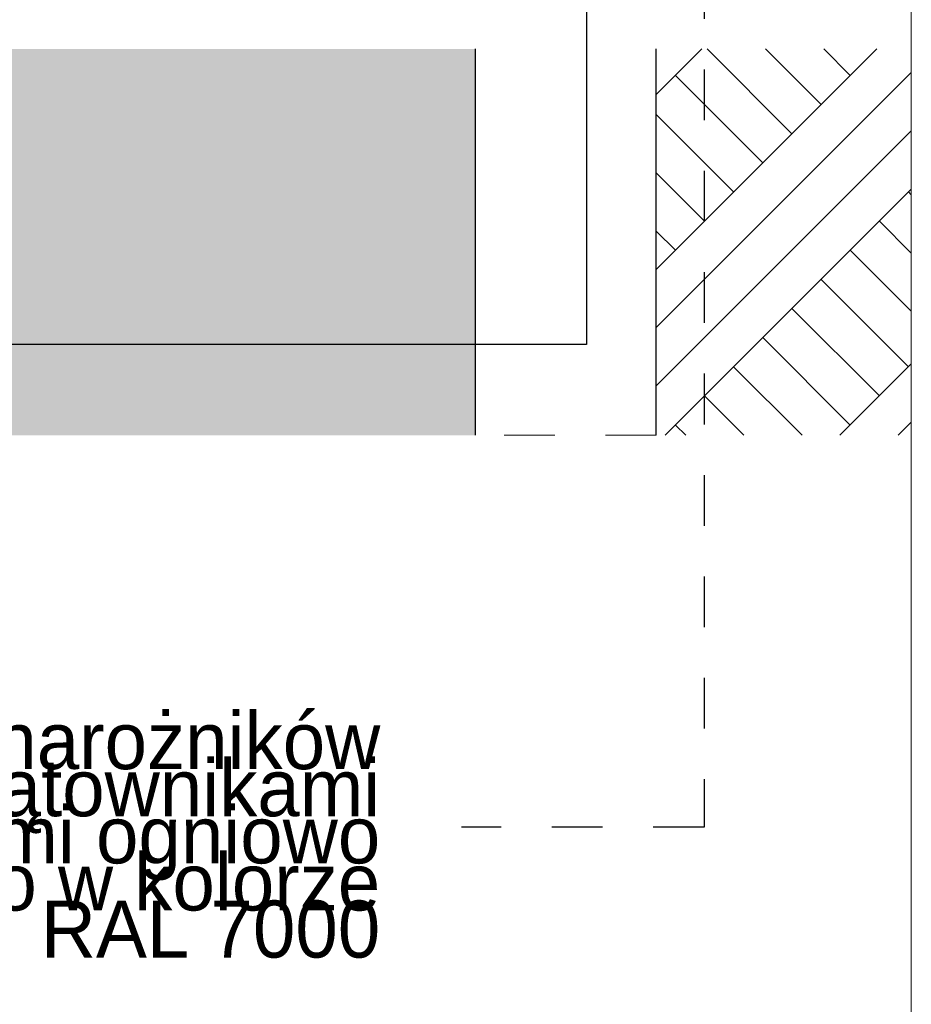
# Model space of a CAD drawing. Extents: x -547885 to -186295, y -25370 to 156194.
# Tile 69 of 256: x -509947 to -507135, y -15524 to -12417. Entities that reach past the tile are written whole.
import ezdxf

# ---------------------------------------------------------------- set-up
doc = ezdxf.new("R2010")
doc.units = 0
doc.header["$MEASUREMENT"] = 0
doc.linetypes.add('Przerywana', pattern=[320, 160, -160])
for name, color, linetype, lineweight in [('Arch opisy_Nr_Pióra__21', 7, 'Continuous', 9), ('ARCH TABELA_Nr_Pióra__21', 7, 'Continuous', 9), ('arch wypelnienia_Nr_Pióra__18', 9, 'Continuous', 15), ('arch wypelnienia_Nr_Pióra__21', 7, 'Continuous', 9), ('INWENT OPISY_Nr_Pióra__21', 7, 'Continuous', 9), ('INWENT.ŚCIANY_Nr_Pióra__1', 7, 'Continuous', 25)]:
    doc.layers.add(name, color=color, linetype=linetype, lineweight=lineweight)
doc.styles.add('GENERATED_STYLE_5', font='txt')
doc.dimstyles.new('GENERATED_STYLE__13', dxfattribs={"dimtxt": 0.18, "dimasz": 109.44, "dimexe": 0.18, "dimexo": 0.0625, "dimgap": 0.09, "dimtad": 0, "dimtih": 1, "dimtoh": 1, "dimdec": 4, "dimzin": 0, "dimdsep": 46, "dimcen": 0.09, "dimadec": 0, "dimazin": 0, "dimtfac": 1, "dimtdec": 4, "dimtmove": 0, "dimatfit": 3, "dimldrblk": 'ARROWHEAD_11', "dimfxl": 0, "dimtolj": 1, "dimtzin": 0, "dimarcsym": 0})
doc.dimstyles.new('GENERATED_STYLE__14', dxfattribs={"dimtxt": 0.18, "dimasz": 182.4, "dimexe": 0.18, "dimexo": 0.0625, "dimgap": 0.09, "dimtad": 0, "dimtih": 1, "dimtoh": 1, "dimdec": 4, "dimzin": 0, "dimdsep": 46, "dimcen": 0.09, "dimadec": 0, "dimazin": 0, "dimtfac": 1, "dimtdec": 4, "dimtmove": 0, "dimatfit": 3, "dimldrblk": 'ARROWHEAD_5', "dimfxl": 0, "dimtolj": 1, "dimtzin": 0, "dimarcsym": 0})

# ---------------------------------------------------------------- blocks, each defined once
blk = doc.blocks.new('ARROWHEAD_5')
at = {"color": 0, "linetype": 'Continuous', "lineweight": 0}
blk.add_line((0, 0), (-1, 0), dxfattribs=at)
blk.add_solid([(-1, 0.2679), (0, 0), (-1, -0.2679), (-1, 0.2679)], dxfattribs=at)
blk = doc.blocks.new('ARROWHEAD_11')
at = {"color": 0, "linetype": 'Continuous', "lineweight": 0}
blk.add_line((0, 0), (-1, 0), dxfattribs=at)
at = {"color": 0, "linetype": 'Continuous', "lineweight": 0, "const_width": 0.25, "flags": 128}
blk.add_lwpolyline([(-0.125, 0, 1), (0.125, 0, 1)], format="xyb", close=True, dxfattribs=at)

msp = doc.modelspace()

# ---------------------------------------------------------------- hatches: boundary and pattern name
at = {"layer": 'arch wypelnienia_Nr_Pióra__18', "linetype": 'Continuous'}
msp.add_hatch(color=256, dxfattribs=at).paths.add_polyline_path([(-508509.6, -12509.6), (-508509.6, -13728.8), (-519349.6, -13728.8), (-519349.6, -12509.6)], flags=0)
at = {"layer": 'arch wypelnienia_Nr_Pióra__21', "linetype": 'Continuous'}
h = msp.add_hatch(dxfattribs=at)
h.set_pattern_fill('Earth', color=256, style=0, pattern_type=2)
h.set_pattern_definition([(45, (0, 0), (-275.77163, 275.77163), []), (45, (-91.9, 91.9), (-551.5433, 551.5433), []), (45, (-183.85, 183.85), (-551.5433, 551.5433), []), (135, (-275.77, 275.77), (91.923878, 91.923878), [389.99999, -389.99999])])
h.paths.add_polyline_path([(-507939.6, -12509.6), (-507939.6, -13728.8), (-507134.9, -13728.8), (-507134.9, -12509.6)], flags=0)

# ---------------------------------------------------------------- linework, layer by layer
at = {"layer": 'ARCH TABELA_Nr_Pióra__21', "linetype": 'Continuous'}
msp.add_line((-507134.9, 5580.4), (-507134.9, -22869.6), dxfattribs=at)
at = {"layer": 'INWENT OPISY_Nr_Pióra__21', "linetype": 'Przerywana'}
msp.add_line((-507939.6, -13728.8), (-508509.6, -13728.8), dxfattribs=at)
at = {"layer": 'INWENT.ŚCIANY_Nr_Pióra__1', "linetype": 'Continuous'}
for p, q in [((-508509.6, -13728.8), (-508509.6, -12509.6)), ((-507939.6, -13728.8), (-507939.6, -12509.6))]:
    msp.add_line(p, q, dxfattribs=at)

# ---------------------------------------------------------------- texts
at = {"layer": 'Arch opisy_Nr_Pióra__21', "linetype": 'Continuous', "insert": (-508810.1, -14990.8), "char_height": 180, "width": 4230.22, "attachment_point": 6, "line_spacing_factor": 0.495432, "style": 'GENERATED_STYLE_5'}
msp.add_mtext('{Wzmocnienie narożników\\Pwjazdu do garażu kątownikami\\P80x80x10 mm ocynkowanymi ogniowo\\Pi malowanych proszkowo w kolorze RAL 7000}', dxfattribs=at)

# ---------------------------------------------------------------- leaders
at = {"layer": 'Arch opisy_Nr_Pióra__21', "linetype": 'Przerywana', "annotation_type": 0, "has_hookline": 1, "hookline_direction": 1, "text_width": 4045.7}
msp.add_leader([(-507788.8, -11294.2), (-507788.8, -14965.6), (-508553.6, -14965.6)], dimstyle='GENERATED_STYLE__13', dxfattribs=at)
at = {"layer": 'INWENT OPISY_Nr_Pióra__21', "linetype": 'Continuous', "annotation_type": 0, "has_hookline": 1, "hookline_direction": 1, "text_width": 2734.3}
msp.add_leader([(-508159.2, -11294.2), (-508159.2, -13442.3), (-509993.1, -13442.3)], dimstyle='GENERATED_STYLE__14', dxfattribs=at)

doc.saveas('drawing.dxf')
